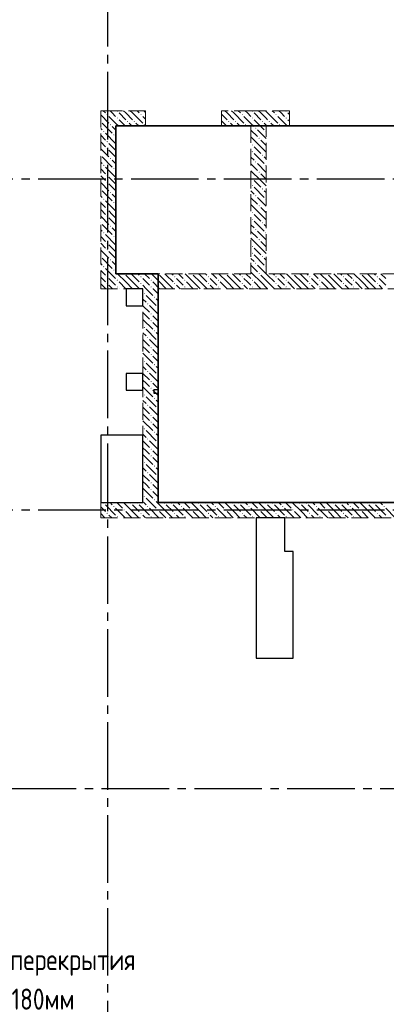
# Model space of a CAD drawing. Header units: millimetres. Extents: x 0 to 43617, y 0 to 59400.
# Tile 28 of 31: x 15284 to 19628, y 36481 to 48138. Entities that reach past the tile are written whole.
import ezdxf

# ---------------------------------------------------------------- set-up
doc = ezdxf.new("R2010")
doc.units = ezdxf.units.MM
doc.linetypes.add('______2', pattern=[270, 200, -70])
doc.linetypes.add('______5', pattern=[1100, 800, -100, 100, -100])
for name, color, linetype, lineweight in [('Standard', 7, 'Continuous', 25), ('Оси', 40, '______5', 18), ('Примечания', 7, 'Continuous', 25), ('Размерная выноска', 7, 'Continuous', 13)]:
    doc.layers.add(name, color=color, linetype=linetype, lineweight=lineweight)
doc.layers.add('ЖБ Перекрытие верхний уровень', color=7, linetype='Continuous', lineweight=25, true_color=0xe0e0ff)
doc.layers.add('ЖБ Стена верхний уровень', color=7, linetype='Continuous', lineweight=25, true_color=0x006e00)
doc.styles.add('GOST 2.304-81', font='txt')

msp = doc.modelspace()

# ---------------------------------------------------------------- hatches: boundary and pattern name
at = {"layer": 'ЖБ Стена верхний уровень', "linetype": 'Continuous', "lineweight": 18, "transparency": 33554687}
for points in [[(16314, 47013), (16321, 47020), (16327, 47013), (16321, 47007)], [(16434, 47053), (16441, 47060), (16447, 47053), (16441, 47047)], [(16434, 46973), (16441, 46980), (16447, 46973), (16441, 46967)], [(16714, 47013), (16721, 47020), (16727, 47013), (16721, 47007)], [(17914, 47013), (17921, 47020), (17927, 47013), (17921, 47007)], [(18034, 47053), (18041, 47060), (18047, 47053), (18041, 47047)], [(18034, 46973), (18041, 46980), (18047, 46973), (18041, 46967)], [(18314, 47013), (18321, 47020), (18327, 47013), (18321, 47007)], [(18434, 47053), (18441, 47060), (18447, 47053), (18441, 47047)], [(18434, 46973), (18441, 46980), (18447, 46973), (18441, 46967)], [(16244, 46937), (16247, 46933), (16244, 46930)], [(16354, 46893), (16361, 46900), (16367, 46893), (16361, 46887)], [(16554, 46933), (16561, 46940), (16567, 46933), (16561, 46927)], [(16634, 46933), (16641, 46940), (16647, 46933), (16641, 46927)], [(16754, 46893), (16761, 46900), (16767, 46893), (16761, 46887)], [(17754, 46933), (17761, 46940), (17767, 46933), (17761, 46927)], [(17834, 46933), (17841, 46940), (17847, 46933), (17841, 46927)], [(17954, 46893), (17961, 46900), (17967, 46893), (17961, 46887)], [(18154, 46933), (18161, 46940), (18167, 46933), (18161, 46927)], [(18234, 46933), (18241, 46940), (18247, 46933), (18241, 46927)], [(18354, 46893), (18361, 46900), (18367, 46893), (18361, 46887)], [(16274, 46813), (16281, 46820), (16287, 46813), (16281, 46807)], [(16394, 46773), (16401, 46780), (16407, 46773), (16401, 46767)], [(18074, 46853), (18081, 46860), (18087, 46853), (18081, 46847)], [(18194, 46813), (18201, 46820), (18204, 46817), (18204, 46810), (18201, 46807)], [(16314, 46693), (16321, 46700), (16327, 46693), (16321, 46687)], [(18034, 46653), (18041, 46660), (18047, 46653), (18041, 46647)], [(18114, 46733), (18121, 46740), (18127, 46733), (18121, 46727)], [(16244, 46537), (16247, 46533), (16244, 46530)], [(16314, 46613), (16321, 46620), (16327, 46613), (16321, 46607)], [(18034, 46573), (18041, 46580), (18047, 46573), (18041, 46567)], [(18154, 46533), (18161, 46540), (18167, 46533), (18161, 46527)], [(16274, 46413), (16281, 46420), (16287, 46413), (16281, 46407)], [(16354, 46493), (16361, 46500), (16367, 46493), (16361, 46487)], [(18074, 46453), (18081, 46460), (18087, 46453), (18081, 46447)], [(18194, 46413), (18201, 46420), (18204, 46417), (18204, 46410), (18201, 46407)], [(16314, 46293), (16321, 46300), (16327, 46293), (16321, 46287)], [(16394, 46373), (16401, 46380), (16407, 46373), (16401, 46367)], [(18114, 46333), (18121, 46340), (18127, 46333), (18121, 46327)], [(16314, 46213), (16321, 46220), (16327, 46213), (16321, 46207)], [(18034, 46253), (18041, 46260), (18047, 46253), (18041, 46247)], [(18034, 46173), (18041, 46180), (18047, 46173), (18041, 46167)], [(16244, 46137), (16247, 46133), (16244, 46130)], [(16354, 46093), (16361, 46100), (16367, 46093), (16361, 46087)], [(18074, 46053), (18081, 46060), (18087, 46053), (18081, 46047)], [(18154, 46133), (18161, 46140), (18167, 46133), (18161, 46127)], [(16274, 46013), (16281, 46020), (16287, 46013), (16281, 46007)], [(16394, 45973), (16401, 45980), (16407, 45973), (16401, 45967)], [(18114, 45933), (18121, 45940), (18127, 45933), (18121, 45927)], [(18194, 46013), (18201, 46020), (18204, 46017), (18204, 46010), (18201, 46007)], [(16314, 45893), (16321, 45900), (16327, 45893), (16321, 45887)], [(16314, 45813), (16321, 45820), (16327, 45813), (16321, 45807)], [(18034, 45853), (18041, 45860), (18047, 45853), (18041, 45847)], [(16244, 45737), (16247, 45733), (16244, 45730)], [(16354, 45693), (16361, 45700), (16367, 45693), (16361, 45687)], [(18034, 45773), (18041, 45780), (18047, 45773), (18041, 45767)], [(18154, 45733), (18161, 45740), (18167, 45733), (18161, 45727)], [(16274, 45613), (16281, 45620), (16287, 45613), (16281, 45607)], [(16394, 45573), (16401, 45580), (16407, 45573), (16401, 45567)], [(18074, 45653), (18081, 45660), (18087, 45653), (18081, 45647)], [(18194, 45613), (18201, 45620), (18204, 45617), (18204, 45610), (18201, 45607)], [(16314, 45493), (16321, 45500), (16327, 45493), (16321, 45487)], [(18114, 45533), (18121, 45540), (18127, 45533), (18121, 45527)], [(16314, 45413), (16321, 45420), (16327, 45413), (16321, 45407)], [(18034, 45453), (18041, 45460), (18047, 45453), (18041, 45447)], [(18034, 45373), (18041, 45380), (18047, 45373), (18041, 45367)], [(16244, 45337), (16247, 45333), (16244, 45330)], [(16354, 45293), (16361, 45300), (16367, 45293), (16361, 45287)], [(18074, 45253), (18081, 45260), (18087, 45253), (18081, 45247)], [(18154, 45333), (18161, 45340), (18167, 45333), (18161, 45327)], [(16274, 45213), (16281, 45220), (16287, 45213), (16281, 45207)], [(16394, 45173), (16401, 45180), (16407, 45173), (16401, 45167)], [(16524, 45130), (16521, 45127), (16518, 45130)], [(16924, 45130), (16921, 45127), (16918, 45130)], [(17324, 45130), (17321, 45127), (17318, 45130)], [(17724, 45130), (17721, 45127), (17718, 45130)], [(18114, 45133), (18121, 45140), (18127, 45133), (18124, 45130), (18118, 45130)], [(18124, 45130), (18121, 45127), (18118, 45130)], [(18194, 45213), (18201, 45220), (18204, 45217), (18204, 45210), (18201, 45207)], [(18524, 45130), (18521, 45127), (18518, 45130)], [(18924, 45130), (18921, 45127), (18918, 45130)], [(19324, 45130), (19321, 45127), (19318, 45130)], [(16314, 45093), (16321, 45100), (16327, 45093), (16321, 45087)], [(16314, 45013), (16321, 45020), (16327, 45013), (16321, 45007)], [(16434, 45053), (16441, 45060), (16447, 45053), (16441, 45047)], [(16714, 45093), (16721, 45100), (16727, 45093), (16721, 45087)], [(16714, 45013), (16721, 45020), (16727, 45013), (16721, 45007)], [(16834, 45053), (16841, 45060), (16847, 45053), (16841, 45047)], [(17114, 45093), (17121, 45100), (17127, 45093), (17121, 45087)], [(17114, 45013), (17121, 45020), (17127, 45013), (17121, 45007)], [(17234, 45053), (17241, 45060), (17247, 45053), (17241, 45047)], [(17514, 45093), (17521, 45100), (17527, 45093), (17521, 45087)], [(17514, 45013), (17521, 45020), (17527, 45013), (17521, 45007)], [(17634, 45053), (17641, 45060), (17647, 45053), (17641, 45047)], [(17914, 45093), (17921, 45100), (17927, 45093), (17921, 45087)], [(17914, 45013), (17921, 45020), (17927, 45013), (17921, 45007)], [(18034, 45053), (18041, 45060), (18047, 45053), (18041, 45047)], [(18314, 45093), (18321, 45100), (18327, 45093), (18321, 45087)], [(18314, 45013), (18321, 45020), (18327, 45013), (18321, 45007)], [(18434, 45053), (18441, 45060), (18447, 45053), (18441, 45047)], [(18714, 45093), (18721, 45100), (18727, 45093), (18721, 45087)], [(18714, 45013), (18721, 45020), (18727, 45013), (18721, 45007)], [(18834, 45053), (18841, 45060), (18847, 45053), (18841, 45047)], [(19114, 45093), (19121, 45100), (19127, 45093), (19121, 45087)], [(19114, 45013), (19121, 45020), (19127, 45013), (19121, 45007)], [(19234, 45053), (19241, 45060), (19247, 45053), (19241, 45047)], [(19514, 45093), (19521, 45100), (19527, 45093), (19521, 45087)], [(19514, 45013), (19521, 45020), (19527, 45013), (19521, 45007)], [(16434, 44973), (16441, 44980), (16447, 44973), (16441, 44967)], [(16754, 44893), (16761, 44900), (16767, 44893), (16761, 44887)], [(16834, 44973), (16841, 44980), (16847, 44973), (16841, 44967)], [(17234, 44973), (17241, 44980), (17247, 44973), (17241, 44967)], [(17634, 44973), (17641, 44980), (17647, 44973), (17641, 44967)], [(18034, 44973), (18041, 44980), (18047, 44973), (18041, 44967)], [(18434, 44973), (18441, 44980), (18447, 44973), (18441, 44967)], [(18834, 44973), (18841, 44980), (18847, 44973), (18841, 44967)], [(19234, 44973), (19241, 44980), (19247, 44973), (19241, 44967)], [(16794, 44773), (16801, 44780), (16807, 44773), (16801, 44767)], [(16874, 44853), (16881, 44860), (16887, 44853), (16881, 44847)], [(16834, 44653), (16841, 44660), (16847, 44653), (16841, 44647)], [(16914, 44733), (16921, 44740), (16924, 44737), (16924, 44730), (16921, 44727)], [(16834, 44573), (16841, 44580), (16847, 44573), (16841, 44567)], [(16754, 44493), (16761, 44500), (16767, 44493), (16761, 44487)], [(16874, 44453), (16881, 44460), (16887, 44453), (16881, 44447)], [(16794, 44373), (16801, 44380), (16807, 44373), (16801, 44367)], [(16914, 44333), (16921, 44340), (16924, 44337), (16924, 44330), (16921, 44327)], [(16834, 44253), (16841, 44260), (16847, 44253), (16841, 44247)], [(16754, 44093), (16761, 44100), (16767, 44093), (16761, 44087)], [(16834, 44173), (16841, 44180), (16847, 44173), (16841, 44167)], [(16794, 43973), (16801, 43980), (16807, 43973), (16801, 43967)], [(16874, 44053), (16881, 44060), (16887, 44053), (16881, 44047)], [(16834, 43853), (16841, 43860), (16847, 43853), (16841, 43847)], [(16914, 43933), (16921, 43940), (16924, 43937), (16924, 43930), (16921, 43927)], [(16834, 43773), (16841, 43780), (16847, 43773), (16841, 43767)], [(16754, 43693), (16761, 43700), (16767, 43693), (16761, 43687)], [(16874, 43653), (16881, 43660), (16887, 43653), (16881, 43647)], [(16794, 43573), (16801, 43580), (16807, 43573), (16801, 43567)], [(16914, 43533), (16921, 43540), (16924, 43537), (16924, 43530), (16921, 43527)], [(16834, 43453), (16841, 43460), (16847, 43453), (16841, 43447)], [(16834, 43373), (16841, 43380), (16847, 43373), (16841, 43367)], [(16754, 43293), (16761, 43300), (16767, 43293), (16761, 43287)], [(16874, 43253), (16881, 43260), (16887, 43253), (16881, 43247)], [(16794, 43173), (16801, 43180), (16807, 43173), (16801, 43167)], [(16914, 43133), (16921, 43140), (16924, 43137), (16924, 43130), (16921, 43127)], [(16834, 43053), (16841, 43060), (16847, 43053), (16841, 43047)], [(16754, 42893), (16761, 42900), (16767, 42893), (16761, 42887)], [(16834, 42973), (16841, 42980), (16847, 42973), (16841, 42967)], [(16874, 42853), (16881, 42860), (16887, 42853), (16881, 42847)], [(16794, 42773), (16801, 42780), (16807, 42773), (16801, 42767)], [(16914, 42733), (16921, 42740), (16924, 42737), (16924, 42730), (16921, 42727)], [(16834, 42653), (16841, 42660), (16847, 42653), (16841, 42647)], [(16834, 42573), (16841, 42580), (16847, 42573), (16841, 42567)], [(16754, 42493), (16761, 42500), (16767, 42493), (16761, 42487)], [(16874, 42453), (16881, 42460), (16887, 42453), (16881, 42447)], [(16274, 42413), (16281, 42420), (16287, 42413), (16281, 42407)], [(16394, 42373), (16401, 42380), (16407, 42373), (16401, 42367)], [(16514, 42333), (16521, 42340), (16527, 42333), (16521, 42327)], [(16594, 42413), (16601, 42420), (16607, 42413), (16601, 42407)], [(16674, 42413), (16681, 42420), (16687, 42413), (16681, 42407)], [(16794, 42373), (16801, 42380), (16807, 42373), (16801, 42367)], [(16914, 42333), (16921, 42340), (16927, 42333), (16921, 42327)], [(16994, 42413), (17001, 42420), (17007, 42413), (17001, 42407)], [(17074, 42413), (17081, 42420), (17087, 42413), (17081, 42407)], [(17194, 42373), (17201, 42380), (17207, 42373), (17201, 42367)], [(17314, 42333), (17321, 42340), (17327, 42333), (17321, 42327)], [(17394, 42413), (17401, 42420), (17407, 42413), (17401, 42407)], [(17474, 42413), (17481, 42420), (17487, 42413), (17481, 42407)], [(17594, 42373), (17601, 42380), (17607, 42373), (17601, 42367)], [(17714, 42333), (17721, 42340), (17727, 42333), (17721, 42327)], [(17794, 42413), (17801, 42420), (17807, 42413), (17801, 42407)], [(17874, 42413), (17881, 42420), (17887, 42413), (17881, 42407)], [(17994, 42373), (18001, 42380), (18007, 42373), (18001, 42367)], [(18114, 42333), (18121, 42340), (18127, 42333), (18121, 42327)], [(18194, 42413), (18201, 42420), (18207, 42413), (18201, 42407)], [(18274, 42413), (18281, 42420), (18287, 42413), (18281, 42407)], [(18394, 42373), (18401, 42380), (18407, 42373), (18401, 42367)], [(18514, 42333), (18521, 42340), (18527, 42333), (18521, 42327)], [(18594, 42413), (18601, 42420), (18607, 42413), (18601, 42407)], [(18674, 42413), (18681, 42420), (18687, 42413), (18681, 42407)], [(18794, 42373), (18801, 42380), (18807, 42373), (18801, 42367)], [(18914, 42333), (18921, 42340), (18927, 42333), (18921, 42327)], [(18994, 42413), (19001, 42420), (19007, 42413), (19001, 42407)], [(19074, 42413), (19081, 42420), (19087, 42413), (19081, 42407)], [(19194, 42373), (19201, 42380), (19207, 42373), (19201, 42367)], [(19314, 42333), (19321, 42340), (19327, 42333), (19321, 42327)], [(19394, 42413), (19401, 42420), (19407, 42413), (19401, 42407)], [(19474, 42413), (19481, 42420), (19487, 42413), (19481, 42407)], [(19594, 42373), (19601, 42380), (19607, 42373), (19601, 42367)], [(16314, 42293), (16321, 42300), (16327, 42293), (16321, 42287)], [(16434, 42253), (16441, 42260), (16447, 42253), (16441, 42247)], [(16714, 42293), (16721, 42300), (16727, 42293), (16721, 42287)], [(16834, 42253), (16841, 42260), (16847, 42253), (16841, 42247)], [(17114, 42293), (17121, 42300), (17127, 42293), (17121, 42287)], [(17234, 42253), (17241, 42260), (17247, 42253), (17241, 42247)], [(17514, 42293), (17521, 42300), (17527, 42293), (17521, 42287)], [(17634, 42253), (17641, 42260), (17647, 42253), (17641, 42247)], [(17914, 42293), (17921, 42300), (17927, 42293), (17921, 42287)], [(18034, 42253), (18041, 42260), (18047, 42253), (18041, 42247)], [(18314, 42293), (18321, 42300), (18327, 42293), (18321, 42287)], [(18434, 42253), (18441, 42260), (18447, 42253), (18441, 42247)], [(18714, 42293), (18721, 42300), (18727, 42293), (18721, 42287)], [(18834, 42253), (18841, 42260), (18847, 42253), (18841, 42247)], [(19114, 42293), (19121, 42300), (19127, 42293), (19121, 42287)], [(19234, 42253), (19241, 42260), (19247, 42253), (19241, 42247)], [(19514, 42293), (19521, 42300), (19527, 42293), (19521, 42287)]]:
    msp.add_hatch(color=7, dxfattribs=at).paths.add_polyline_path(points, flags=16)

# ---------------------------------------------------------------- linework, layer by layer
at = {"layer": 'Standard', "color": 7, "linetype": 'Continuous', "lineweight": 25, "transparency": 33554687}
for p, q in [((16424, 46880), (16424, 45130)), ((20864, 46880), (16424, 46880)), ((16424, 45130), (16924, 45130)), ((16924, 45130), (16924, 43755)), ((16544, 44950), (16544, 44750)), ((16744, 44950), (16544, 44950)), ((16744, 44750), (16744, 44950)), ((16544, 44750), (16744, 44750)), ((16544, 43950), (16544, 43750)), ((16744, 43950), (16544, 43950)), ((16744, 43750), (16744, 43950)), ((16544, 43750), (16744, 43750)), ((16874, 43755), (16874, 43715)), ((16924, 43755), (16874, 43755)), ((16874, 43715), (16924, 43715)), ((16924, 43715), (16924, 42420)), ((16244, 43220), (16244, 42420)), ((16744, 43220), (16244, 43220)), ((16744, 42420), (16744, 43220)), ((16244, 42420), (16744, 42420)), ((16924, 42420), (20969, 42420)), ((18084, 42240), (18084, 40580)), ((18424, 42240), (18084, 42240)), ((18424, 41840), (18424, 42240)), ((18524, 41840), (18424, 41840)), ((18524, 40580), (18524, 41840)), ((18084, 40580), (18524, 40580))]:
    msp.add_line(p, q, dxfattribs=at)
at = {"layer": 'ЖБ Перекрытие верхний уровень', "color": 7, "linetype": 'Continuous', "lineweight": 18, "transparency": 33554687}
for p, q in [((20864, 46880), (16424, 46880)), ((16424, 46880), (16424, 45130)), ((16424, 45130), (16924, 45130)), ((16924, 45130), (16924, 44950)), ((16744, 44950), (16544, 44950)), ((16544, 44950), (16544, 44750)), ((16744, 44750), (16744, 44950)), ((16924, 44950), (16924, 43755)), ((16544, 44750), (16744, 44750)), ((16744, 43950), (16544, 43950)), ((16544, 43950), (16544, 43750)), ((16744, 43750), (16744, 43950)), ((16544, 43750), (16744, 43750)), ((16924, 43755), (16874, 43755)), ((16874, 43755), (16874, 43715)), ((16874, 43715), (16924, 43715)), ((16924, 43715), (16924, 42420)), ((16744, 43220), (16244, 43220)), ((16244, 43220), (16244, 42420)), ((16744, 42420), (16744, 43220)), ((16244, 42420), (16744, 42420)), ((16924, 42420), (20969, 42420)), ((18424, 42240), (18084, 42240)), ((18084, 42240), (18084, 41840)), ((18424, 41840), (18424, 42240)), ((18084, 41840), (18084, 40580)), ((18524, 41840), (18424, 41840)), ((18524, 40580), (18524, 41840)), ((18084, 40580), (18524, 40580))]:
    msp.add_line(p, q, dxfattribs=at)
at = {"layer": 'ЖБ Стена верхний уровень', "color": 251, "linetype": '______2', "lineweight": 13, "true_color": 0x656565, "transparency": 33554687}
for p, q in [((16424, 47060), (16244, 47060)), ((16244, 47060), (16244, 45130)), ((16774, 47060), (16424, 47060)), ((16774, 47060), (16774, 46880)), ((17674, 46880), (17674, 47060)), ((18024, 47060), (17674, 47060)), ((18204, 47060), (18024, 47060)), ((18479, 47060), (18204, 47060)), ((18479, 47060), (18479, 46880)), ((16424, 45130), (16424, 46880)), ((16424, 46880), (16774, 46880)), ((17674, 46880), (18024, 46880)), ((18024, 46880), (18024, 45130)), ((18204, 46880), (18479, 46880)), ((18204, 45130), (18204, 46880)), ((16244, 45130), (16244, 44950)), ((18024, 45130), (16424, 45130)), ((20864, 45130), (18204, 45130)), ((16244, 44950), (16744, 44950)), ((16744, 44950), (16744, 42420)), ((16924, 44950), (18024, 44950)), ((16924, 42420), (16924, 44950)), ((18024, 44950), (20864, 44950)), ((16744, 42420), (16244, 42420)), ((16244, 42420), (16244, 42240)), ((22024, 42420), (16924, 42420)), ((16244, 42240), (22024, 42240))]:
    msp.add_line(p, q, dxfattribs=at)
at = {"layer": 'ЖБ Стена верхний уровень', "color": 9, "linetype": 'Continuous', "lineweight": 18, "true_color": 0xc7c7c7, "transparency": 33554687}
for p, q in [((16244, 47010), (16341, 46913)), ((16274, 47060), (16301, 47033)), ((16341, 46993), (16424, 46910)), ((16381, 47033), (16354, 47060)), ((16421, 46993), (16381, 47033)), ((16461, 47033), (16541, 46953)), ((16541, 47033), (16514, 47060)), ((16541, 47033), (16621, 46953)), ((16594, 47060), (16621, 47033)), ((16621, 47033), (16741, 46913)), ((16674, 47060), (16701, 47033)), ((16741, 46993), (16774, 46960)), ((16774, 47040), (16754, 47060)), ((17674, 47020), (17741, 46953)), ((17741, 47033), (17714, 47060)), ((17741, 47033), (17821, 46953)), ((17794, 47060), (17821, 47033)), ((17821, 47033), (17941, 46913)), ((17874, 47060), (17901, 47033)), ((17941, 46993), (18024, 46910)), ((17981, 47033), (17954, 47060)), ((18021, 46993), (17981, 47033)), ((18061, 47033), (18141, 46953)), ((18141, 47033), (18114, 47060)), ((18141, 47033), (18204, 46970)), ((18194, 47060), (18204, 47050)), ((18204, 47050), (18221, 47033)), ((18221, 47033), (18341, 46913)), ((18274, 47060), (18301, 47033)), ((18381, 47033), (18354, 47060)), ((18421, 46993), (18381, 47033)), ((18461, 47033), (18479, 47015)), ((16261, 46913), (16381, 46793)), ((16381, 46873), (16424, 46830)), ((17674, 46940), (17734, 46880)), ((17814, 46880), (17781, 46913)), ((17861, 46913), (17894, 46880)), ((18024, 46910), (18061, 46873)), ((18061, 46953), (18181, 46833)), ((18204, 46890), (18181, 46913)), ((18204, 46970), (18221, 46953)), ((18461, 46953), (18479, 46935)), ((16261, 46833), (16244, 46850)), ((16244, 46770), (16301, 46713)), ((16301, 46793), (16421, 46673)), ((16424, 46750), (16421, 46753)), ((18024, 46830), (18101, 46753)), ((18141, 46633), (18024, 46750)), ((18204, 46730), (18101, 46833)), ((16244, 46690), (16301, 46633)), ((16381, 46633), (16341, 46673)), ((16421, 46593), (16381, 46633)), ((18061, 46633), (18141, 46553)), ((18141, 46713), (18204, 46650)), ((18141, 46633), (18204, 46570)), ((16244, 46610), (16341, 46513)), ((16261, 46513), (16381, 46393)), ((16341, 46593), (16424, 46510)), ((18061, 46553), (18181, 46433)), ((18204, 46490), (18181, 46513)), ((16261, 46433), (16244, 46450)), ((16381, 46473), (16424, 46430)), ((18024, 46510), (18061, 46473)), ((18024, 46430), (18101, 46353)), ((18204, 46330), (18101, 46433)), ((16244, 46370), (16301, 46313)), ((16244, 46290), (16301, 46233)), ((16301, 46393), (16421, 46273)), ((16424, 46350), (16421, 46353)), ((18141, 46233), (18024, 46350)), ((18141, 46313), (18204, 46250)), ((16244, 46210), (16341, 46113)), ((16381, 46233), (16341, 46273)), ((16341, 46193), (16424, 46110)), ((16421, 46193), (16381, 46233)), ((18061, 46233), (18141, 46153)), ((18141, 46233), (18204, 46170)), ((16261, 46033), (16244, 46050)), ((16261, 46113), (16381, 45993)), ((16381, 46073), (16424, 46030)), ((18024, 46110), (18061, 46073)), ((18061, 46153), (18181, 46033)), ((18204, 46090), (18181, 46113)), ((16244, 45970), (16301, 45913)), ((16301, 45993), (16421, 45873)), ((16424, 45950), (16421, 45953)), ((18024, 46030), (18101, 45953)), ((18141, 45833), (18024, 45950)), ((18204, 45930), (18101, 46033)), ((16244, 45890), (16301, 45833)), ((16381, 45833), (16341, 45873)), ((16421, 45793), (16381, 45833)), ((18061, 45833), (18141, 45753)), ((18141, 45913), (18204, 45850)), ((18141, 45833), (18204, 45770)), ((16244, 45810), (16341, 45713)), ((16261, 45713), (16381, 45593)), ((16341, 45793), (16424, 45710)), ((18024, 45710), (18061, 45673)), ((18061, 45753), (18181, 45633)), ((18204, 45690), (18181, 45713)), ((16261, 45633), (16244, 45650)), ((16301, 45593), (16421, 45473)), ((16381, 45673), (16424, 45630)), ((18024, 45630), (18101, 45553)), ((18204, 45530), (18101, 45633)), ((16244, 45570), (16301, 45513)), ((16244, 45490), (16301, 45433)), ((16381, 45433), (16341, 45473)), ((16424, 45550), (16421, 45553)), ((18141, 45433), (18024, 45550)), ((18141, 45513), (18204, 45450)), ((16244, 45410), (16341, 45313)), ((16341, 45393), (16424, 45310)), ((16421, 45393), (16381, 45433)), ((18061, 45433), (18141, 45353)), ((18061, 45353), (18181, 45233)), ((18141, 45433), (18204, 45370)), ((16261, 45233), (16244, 45250)), ((16261, 45313), (16381, 45193)), ((16381, 45273), (16424, 45230)), ((18024, 45310), (18061, 45273)), ((18024, 45230), (18101, 45153)), ((18204, 45130), (18101, 45233)), ((18204, 45290), (18181, 45313)), ((16244, 45170), (16284, 45130)), ((16284, 45130), (16301, 45113)), ((16301, 45193), (16364, 45130)), ((16364, 45130), (16421, 45073)), ((16424, 45150), (16421, 45153)), ((16541, 45033), (16444, 45130)), ((16541, 45113), (16621, 45033)), ((16621, 45113), (16604, 45130)), ((16621, 45113), (16701, 45033)), ((16684, 45130), (16701, 45113)), ((16764, 45130), (16821, 45073)), ((16941, 45033), (16844, 45130)), ((16941, 45113), (17021, 45033)), ((17021, 45113), (17004, 45130)), ((17021, 45113), (17101, 45033)), ((17084, 45130), (17101, 45113)), ((17164, 45130), (17221, 45073)), ((17341, 45033), (17244, 45130)), ((17341, 45113), (17421, 45033)), ((17421, 45113), (17404, 45130)), ((17421, 45113), (17501, 45033)), ((17484, 45130), (17501, 45113)), ((17564, 45130), (17621, 45073)), ((17741, 45033), (17644, 45130)), ((17741, 45113), (17821, 45033)), ((17821, 45113), (17804, 45130)), ((17821, 45113), (17901, 45033)), ((17884, 45130), (17901, 45113)), ((17964, 45130), (18021, 45073)), ((18044, 45130), (18024, 45150)), ((18141, 45033), (18044, 45130)), ((18141, 45113), (18221, 45033)), ((18221, 45113), (18204, 45130)), ((18221, 45113), (18301, 45033)), ((18284, 45130), (18301, 45113)), ((18364, 45130), (18421, 45073)), ((18541, 45033), (18444, 45130)), ((18541, 45113), (18621, 45033)), ((18621, 45113), (18604, 45130)), ((18621, 45113), (18701, 45033)), ((18684, 45130), (18701, 45113)), ((18764, 45130), (18821, 45073)), ((18941, 45033), (18844, 45130)), ((18941, 45113), (19021, 45033)), ((19021, 45113), (19004, 45130)), ((19021, 45113), (19101, 45033)), ((19084, 45130), (19101, 45113)), ((19164, 45130), (19221, 45073)), ((19341, 45033), (19244, 45130)), ((19341, 45113), (19421, 45033)), ((19421, 45113), (19404, 45130)), ((19421, 45113), (19501, 45033)), ((19484, 45130), (19501, 45113)), ((19564, 45130), (19621, 45073)), ((16244, 45090), (16301, 45033)), ((16244, 45010), (16304, 44950)), ((16381, 45033), (16341, 45073)), ((16421, 44993), (16381, 45033)), ((16461, 45033), (16541, 44953)), ((16541, 45033), (16621, 44953)), ((16621, 45033), (16704, 44950)), ((16781, 45033), (16741, 45073)), ((16821, 44993), (16781, 45033)), ((16861, 45033), (16941, 44953)), ((16941, 45033), (17021, 44953)), ((17021, 45033), (17104, 44950)), ((17181, 45033), (17141, 45073)), ((17221, 44993), (17181, 45033)), ((17261, 45033), (17341, 44953)), ((17341, 45033), (17421, 44953)), ((17421, 45033), (17504, 44950)), ((17581, 45033), (17541, 45073)), ((17621, 44993), (17581, 45033)), ((17661, 45033), (17741, 44953)), ((17741, 45033), (17821, 44953)), ((17821, 45033), (17904, 44950)), ((17981, 45033), (17941, 45073)), ((18021, 44993), (17981, 45033)), ((18061, 45033), (18141, 44953)), ((18141, 45033), (18221, 44953)), ((18221, 45033), (18304, 44950)), ((18381, 45033), (18341, 45073)), ((18421, 44993), (18381, 45033)), ((18461, 45033), (18541, 44953)), ((18541, 45033), (18621, 44953)), ((18621, 45033), (18704, 44950)), ((18781, 45033), (18741, 45073)), ((18821, 44993), (18781, 45033)), ((18861, 45033), (18941, 44953)), ((18941, 45033), (19021, 44953)), ((19021, 45033), (19104, 44950)), ((19181, 45033), (19141, 45073)), ((19221, 44993), (19181, 45033)), ((19261, 45033), (19341, 44953)), ((19341, 45033), (19421, 44953)), ((19421, 45033), (19504, 44950)), ((19581, 45033), (19541, 45073)), ((19621, 44993), (19581, 45033)), ((16341, 44993), (16384, 44950)), ((16461, 44953), (16464, 44950)), ((16741, 44993), (16784, 44950)), ((16784, 44950), (16861, 44873)), ((16861, 44953), (16864, 44950)), ((16864, 44950), (16924, 44890)), ((17141, 44993), (17184, 44950)), ((17261, 44953), (17264, 44950)), ((17541, 44993), (17584, 44950)), ((17661, 44953), (17664, 44950)), ((17941, 44993), (17984, 44950)), ((18061, 44953), (18064, 44950)), ((18341, 44993), (18384, 44950)), ((18461, 44953), (18464, 44950)), ((18741, 44993), (18784, 44950)), ((18861, 44953), (18864, 44950)), ((19141, 44993), (19184, 44950)), ((19261, 44953), (19264, 44950)), ((19541, 44993), (19584, 44950)), ((16744, 44830), (16781, 44793)), ((16781, 44873), (16901, 44753)), ((16924, 44810), (16901, 44833)), ((16744, 44750), (16821, 44673)), ((16781, 44633), (16744, 44670)), ((16924, 44650), (16821, 44753)), ((16744, 44590), (16861, 44473)), ((16821, 44593), (16781, 44633)), ((16861, 44633), (16924, 44570)), ((16861, 44553), (16924, 44490)), ((16744, 44430), (16781, 44393)), ((16781, 44473), (16901, 44353)), ((16924, 44410), (16901, 44433)), ((16744, 44350), (16821, 44273)), ((16924, 44250), (16821, 44353)), ((16781, 44233), (16744, 44270)), ((16744, 44190), (16861, 44073)), ((16821, 44193), (16781, 44233)), ((16861, 44233), (16924, 44170)), ((16781, 44073), (16901, 43953)), ((16861, 44153), (16924, 44090)), ((16744, 44030), (16781, 43993)), ((16744, 43950), (16821, 43873)), ((16924, 43850), (16821, 43953)), ((16924, 44010), (16901, 44033)), ((16781, 43833), (16744, 43870)), ((16821, 43793), (16781, 43833)), ((16861, 43833), (16924, 43770)), ((16744, 43790), (16861, 43673)), ((16861, 43753), (16924, 43690)), ((16744, 43630), (16781, 43593)), ((16781, 43673), (16901, 43553)), ((16924, 43610), (16901, 43633)), ((16744, 43550), (16821, 43473)), ((16924, 43450), (16821, 43553)), ((16781, 43433), (16744, 43470)), ((16744, 43390), (16861, 43273)), ((16821, 43393), (16781, 43433)), ((16861, 43433), (16924, 43370)), ((16781, 43273), (16901, 43153)), ((16861, 43353), (16924, 43290)), ((16744, 43230), (16781, 43193)), ((16744, 43150), (16821, 43073)), ((16924, 43050), (16821, 43153)), ((16924, 43210), (16901, 43233)), ((16781, 43033), (16744, 43070)), ((16821, 42993), (16781, 43033)), ((16861, 43033), (16924, 42970)), ((16744, 42990), (16861, 42873)), ((16861, 42953), (16924, 42890)), ((16744, 42830), (16781, 42793)), ((16781, 42873), (16901, 42753)), ((16924, 42810), (16901, 42833)), ((16744, 42750), (16821, 42673)), ((16781, 42633), (16744, 42670)), ((16924, 42650), (16821, 42753)), ((16744, 42590), (16861, 42473)), ((16821, 42593), (16781, 42633)), ((16861, 42633), (16924, 42570)), ((16861, 42553), (16924, 42490)), ((16781, 42473), (16834, 42420)), ((16914, 42420), (16901, 42433)), ((16244, 42370), (16301, 42313)), ((16301, 42393), (16421, 42273)), ((16354, 42420), (16381, 42393)), ((16534, 42240), (16421, 42353)), ((16434, 42420), (16501, 42353)), ((16621, 42313), (16514, 42420)), ((16621, 42393), (16701, 42313)), ((16701, 42393), (16821, 42273)), ((16744, 42430), (16754, 42420)), ((16754, 42420), (16781, 42393)), ((16934, 42240), (16821, 42353)), ((16834, 42420), (16901, 42353)), ((17021, 42313), (16914, 42420)), ((17021, 42393), (17101, 42313)), ((17101, 42393), (17221, 42273)), ((17154, 42420), (17181, 42393)), ((17334, 42240), (17221, 42353)), ((17234, 42420), (17301, 42353)), ((17421, 42313), (17314, 42420)), ((17421, 42393), (17501, 42313)), ((17501, 42393), (17621, 42273)), ((17554, 42420), (17581, 42393)), ((17734, 42240), (17621, 42353)), ((17634, 42420), (17701, 42353)), ((17821, 42313), (17714, 42420)), ((17821, 42393), (17901, 42313)), ((17901, 42393), (18021, 42273)), ((17954, 42420), (17981, 42393)), ((18134, 42240), (18021, 42353)), ((18034, 42420), (18101, 42353)), ((18221, 42313), (18114, 42420)), ((18221, 42393), (18301, 42313)), ((18301, 42393), (18421, 42273)), ((18354, 42420), (18381, 42393)), ((18534, 42240), (18421, 42353)), ((18434, 42420), (18501, 42353)), ((18621, 42313), (18514, 42420)), ((18621, 42393), (18701, 42313)), ((18701, 42393), (18821, 42273)), ((18754, 42420), (18781, 42393)), ((18934, 42240), (18821, 42353)), ((18834, 42420), (18901, 42353)), ((19021, 42313), (18914, 42420)), ((19021, 42393), (19101, 42313)), ((19101, 42393), (19221, 42273)), ((19154, 42420), (19181, 42393)), ((19334, 42240), (19221, 42353)), ((19234, 42420), (19301, 42353)), ((19421, 42313), (19314, 42420)), ((19421, 42393), (19501, 42313)), ((19501, 42393), (19621, 42273)), ((19554, 42420), (19581, 42393)), ((19734, 42240), (19621, 42353)), ((16244, 42290), (16294, 42240)), ((16374, 42240), (16341, 42273)), ((16541, 42313), (16614, 42240)), ((16621, 42313), (16694, 42240)), ((16774, 42240), (16741, 42273)), ((16941, 42313), (17014, 42240)), ((17021, 42313), (17094, 42240)), ((17174, 42240), (17141, 42273)), ((17341, 42313), (17414, 42240)), ((17421, 42313), (17494, 42240)), ((17574, 42240), (17541, 42273)), ((17741, 42313), (17814, 42240)), ((17821, 42313), (17894, 42240)), ((17974, 42240), (17941, 42273)), ((18141, 42313), (18214, 42240)), ((18221, 42313), (18294, 42240)), ((18374, 42240), (18341, 42273)), ((18541, 42313), (18614, 42240)), ((18621, 42313), (18694, 42240)), ((18774, 42240), (18741, 42273)), ((18941, 42313), (19014, 42240)), ((19021, 42313), (19094, 42240)), ((19174, 42240), (19141, 42273)), ((19341, 42313), (19414, 42240)), ((19421, 42313), (19494, 42240)), ((19574, 42240), (19541, 42273))]:
    msp.add_line(p, q, dxfattribs=at)
for points in [[(18341, 46993), (18454, 46880), (18454, 46880)], [(16424, 46910), (16454, 46880), (16454, 46880)], [(16461, 46953), (16534, 46880), (16534, 46880)], [(16614, 46880), (16614, 46880), (16581, 46913)], [(16661, 46913), (16694, 46880), (16694, 46880)], [(18214, 46880), (18214, 46880), (18204, 46890)], [(18261, 46913), (18294, 46880), (18294, 46880)]]:
    msp.add_lwpolyline(points, dxfattribs=at)
at = {"layer": 'Оси', "color": 8, "linetype": '______5', "lineweight": -3, "transparency": 33554687}
for p, q in [((16324, 57420), (16324, 7100)), ((27304, 46250), (4600, 46250)), ((27304, 42330), (4600, 42330)), ((22554, 39030), (4600, 39030))]:
    msp.add_line(p, q, dxfattribs=at)
at = {"layer": 'Размерная выноска', "color": 7, "linetype": 'Continuous', "lineweight": 35, "transparency": 33554687}
msp.add_lwpolyline([(16924, 42420), (20969, 42420), (20969, 44950), (20864, 44950), (20864, 46880), (16424, 46880), (16424, 45130), (16924, 45130), (16924, 42420)], dxfattribs=at)

# ---------------------------------------------------------------- texts
at = {"layer": 'Примечания', "color": 251, "linetype": 'Continuous', "lineweight": 25, "true_color": 0x656565, "transparency": 33554687, "char_height": 250, "attachment_point": 7, "style": 'GOST 2.304-81'}
for s, insert, width in [('Плита\\~перекрытия', (14248, 36817), 2505.59), ('t=180мм', (14948, 36417), 1101.71)]:
    msp.add_mtext(s, dxfattribs=dict(at, insert=insert, width=width))

doc.saveas('drawing.dxf')
